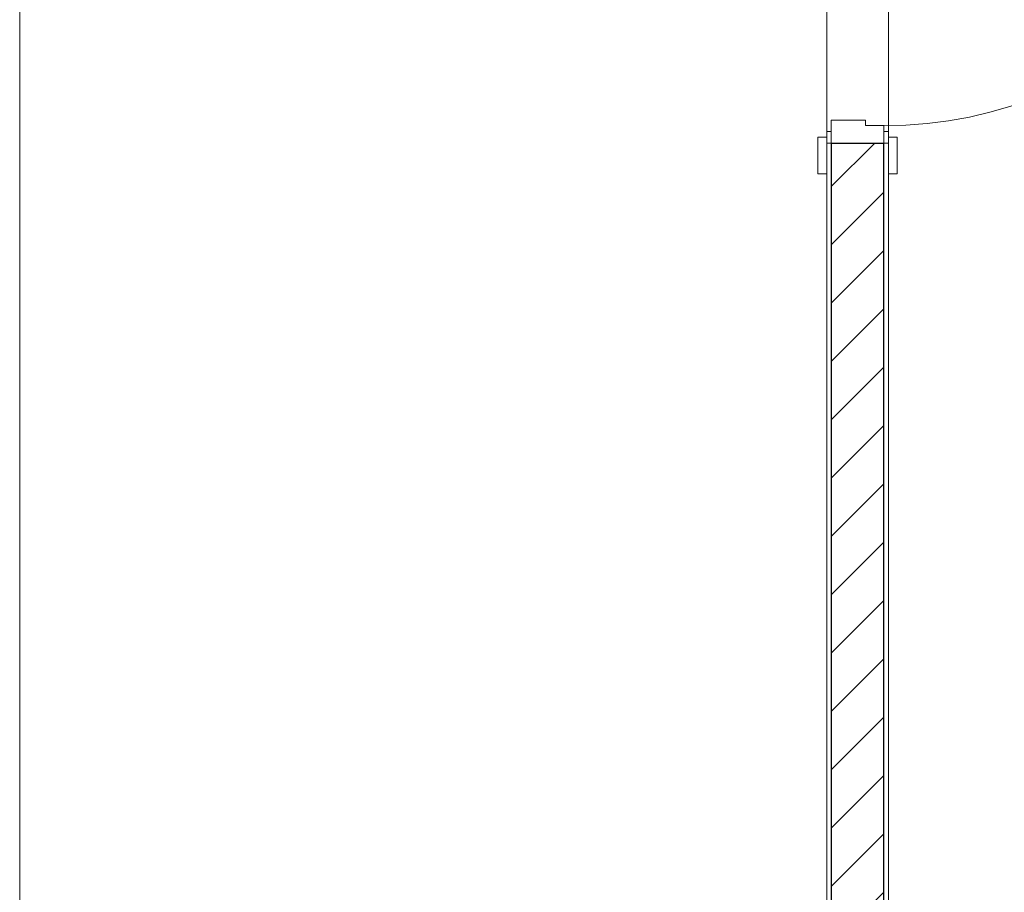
# Model space of a CAD drawing. Header units: millimetres. Extents: x -52968 to 399385, y -141133 to 110561.
# Tile 114 of 146: x 86575 to 88723, y -116333 to -114428. Entities that reach past the tile are written whole.
import ezdxf

# ---------------------------------------------------------------- set-up
doc = ezdxf.new("R2010")
doc.units = ezdxf.units.MM
doc.layers.add('_xref', color=250, linetype='Continuous')
for name, color, linetype, lineweight in [('SIM-Wegliniec-21.07.2025-Parter$0$Nowe_A-Posadzki_Nr_pióra__89', 250, 'Continuous', 0), ('SIM-Wegliniec-21.07.2025-Parter$0$Nowe_A-Strefy-Parter_Nr_pióra__94', 250, 'Continuous', 0), ('SIM-Wegliniec-21.07.2025-Parter$0$Nowe_A-Ściany-Działowe', 250, 'Continuous', 0), ('SIM-Wegliniec-21.07.2025-Parter$0$Nowe_A-Ściany-Działowe_Nr_pióra__27', 250, 'Continuous', 0), ('SIM-Wegliniec-21.07.2025-Parter$0$Nowe_A-Ściany-Działowe_Nr_pióra__47', 250, 'Continuous', 0), ('SIM-Wegliniec-21.07.2025-Parter$0$Nowe_Drzwi Archicad_Nr_pióra__23', 250, 'Continuous', 0), ('SIM-Wegliniec-21.07.2025-Parter$0$Nowe_Drzwi Archicad_Nr_pióra__27', 250, 'Continuous', 0), ('SIM-Wegliniec-21.07.2025-Parter$0$Nowe_Drzwi Archicad_Nr_pióra__3', 250, 'Continuous', 0), ('SIM-Wegliniec-21.07.2025-Parter$0$Nowe_Drzwi Archicad_Nr_pióra__47', 250, 'Continuous', 0)]:
    doc.layers.add(name, color=color, linetype=linetype, lineweight=lineweight)
pattern_1 = [(0, (0, 0), (0, 86.60254), [0, -50]), (0, (25, 43.3), (0, 86.60254), [0, -50])]

# ---------------------------------------------------------------- blocks, each defined once
blk = doc.blocks.new('SIM-Wegliniec-21.07.2025-Parter')
at = {"layer": 'SIM-Wegliniec-21.07.2025-Parter$0$Nowe_A-Ściany-Działowe', "linetype": 'Continuous', "lineweight": 0, "true_color": 0x000000}
h = blk.add_hatch(dxfattribs=at)
h.set_pattern_fill('Tynk', color=18, style=0, pattern_type=2)
h.set_pattern_definition(pattern_1)
h.paths.add_polyline_path([(88335.1, -116907.6), (88345.1, -116907.6), (88345.1, -114697.7), (88335.1, -114697.7)])
at = {"layer": 'SIM-Wegliniec-21.07.2025-Parter$0$Nowe_A-Ściany-Działowe', "linetype": 'Continuous', "lineweight": 0}
h = blk.add_hatch(dxfattribs=at)
h.set_pattern_fill('Bloczki_ceramiczne', color=256, style=0, pattern_type=2)
h.set_pattern_definition([(45, (0, 0), (-63.63961, 63.63961), [])])
h.paths.add_polyline_path([(88345.1, -116907.6), (88460.1, -116907.6), (88460.1, -114697.7), (88345.1, -114697.7)])
at = {"layer": 'SIM-Wegliniec-21.07.2025-Parter$0$Nowe_A-Ściany-Działowe', "linetype": 'Continuous', "lineweight": 0, "true_color": 0x000000}
h = blk.add_hatch(dxfattribs=at)
h.set_pattern_fill('Tynk', color=18, style=0, pattern_type=2)
h.set_pattern_definition(pattern_1)
h.paths.add_polyline_path([(88460.1, -114697.7), (88460.1, -116907.6), (88470.1, -116907.6), (88470.1, -114697.7)])
at = {"layer": 'SIM-Wegliniec-21.07.2025-Parter$0$Nowe_A-Posadzki_Nr_pióra__89', "linetype": 'Continuous', "lineweight": 13, "flags": 128}
blk.add_lwpolyline([(86575, -112387.6), (86575, -116917.6), (90780.1, -116917.6), (90780.1, -108617.6), (88460.1, -108617.6), (88460.1, -110552.6), (86575, -110552.6)], close=True, dxfattribs=at)
at = {"layer": 'SIM-Wegliniec-21.07.2025-Parter$0$Nowe_A-Strefy-Parter_Nr_pióra__94', "linetype": 'Continuous', "lineweight": 13, "flags": 128}
for points in [[(84140.1, -112397.7), (84140.1, -116907.6), (88335.1, -116907.6), (88335.1, -110562.6), (86700, -110562.6), (86700, -112997.6), (86565, -112997.6), (86565, -112397.6), (85600.1, -112397.6)], [(88470.1, -116932.1), (90770.1, -116907.6), (90770.1, -112997.7), (88470.1, -112997.7)]]:
    blk.add_lwpolyline(points, close=True, dxfattribs=at)
at = {"layer": 'SIM-Wegliniec-21.07.2025-Parter$0$Nowe_A-Ściany-Działowe_Nr_pióra__27', "linetype": 'Continuous', "lineweight": 25}
for p, q in [((88345.1, -114697.7), (88345.1, -116907.6)), ((88345.1, -114697.7), (88460.1, -114697.7)), ((88460.1, -116907.6), (88460.1, -114697.7))]:
    blk.add_line(p, q, dxfattribs=at)
at = {"layer": 'SIM-Wegliniec-21.07.2025-Parter$0$Nowe_A-Ściany-Działowe_Nr_pióra__47', "linetype": 'Continuous', "lineweight": 15}
for p, q in [((88335.1, -114697.7), (88335.1, -114764.7)), ((88335.1, -114697.7), (88345.1, -114697.7)), ((88335.1, -114697.7), (88345.1, -114697.7)), ((88460.1, -114697.7), (88470.1, -114697.7)), ((88470.1, -114697.7), (88470.1, -114764.7))]:
    blk.add_line(p, q, dxfattribs=at)
at = {"layer": 'SIM-Wegliniec-21.07.2025-Parter$0$Nowe_A-Ściany-Działowe_Nr_pióra__47', "linetype": 'Continuous', "lineweight": 15, "flags": 128}
for points in [[(88335.1, -114697.7), (88335.1, -116907.6)], [(88470.1, -116907.6), (88470.1, -114697.7)]]:
    blk.add_lwpolyline(points, dxfattribs=at)
at = {"layer": 'SIM-Wegliniec-21.07.2025-Parter$0$Nowe_Drzwi Archicad_Nr_pióra__23', "linetype": 'Continuous', "lineweight": 15}
for p, q in [((88345.1, -114647.7), (88420.1, -114647.7)), ((88345.1, -114697.7), (88345.1, -114647.7)), ((88420.1, -114647.7), (88420.1, -114659.7)), ((88420.1, -114659.7), (88460.1, -114659.7)), ((88460.1, -114659.7), (88460.1, -114697.7)), ((88460.1, -114697.7), (88345.1, -114697.7))]:
    blk.add_line(p, q, dxfattribs=at)
at = {"layer": 'SIM-Wegliniec-21.07.2025-Parter$0$Nowe_Drzwi Archicad_Nr_pióra__27', "linetype": 'Continuous', "lineweight": 25}
blk.add_line((88345.1, -114697.7), (88460.1, -114697.7), dxfattribs=at)
blk.add_line((88345.1, -114697.7), (88460.1, -114697.7), dxfattribs=at)
at = {"layer": 'SIM-Wegliniec-21.07.2025-Parter$0$Nowe_Drzwi Archicad_Nr_pióra__3', "linetype": 'Continuous', "lineweight": 13}
for p, q in [((88335.1, -114672.7), (88345.1, -114672.7)), ((88335.1, -114697.7), (88335.1, -114672.7)), ((88345.1, -114672.7), (88345.1, -114697.7)), ((88460.1, -114672.7), (88470.1, -114672.7)), ((88460.1, -114697.7), (88460.1, -114672.7)), ((88470.1, -114672.7), (88470.1, -114697.7)), ((88316.1, -114764.7), (88316.1, -114684.7)), ((88316.1, -114684.7), (88335.1, -114684.7)), ((88335.1, -114684.7), (88335.1, -114764.7)), ((88470.1, -114764.7), (88470.1, -114684.7)), ((88470.1, -114684.7), (88489.1, -114684.7)), ((88489.1, -114684.7), (88489.1, -114764.7)), ((88345.1, -114697.7), (88335.1, -114697.7)), ((88470.1, -114697.7), (88460.1, -114697.7)), ((88335.1, -114764.7), (88316.1, -114764.7)), ((88489.1, -114764.7), (88470.1, -114764.7))]:
    blk.add_line(p, q, dxfattribs=at)
blk.add_arc((88460.1, -113735.7), 924, 270, 0, dxfattribs=at)
at = {"layer": 'SIM-Wegliniec-21.07.2025-Parter$0$Nowe_Drzwi Archicad_Nr_pióra__47', "linetype": 'Continuous', "lineweight": 15}
for p, q in [((88335.1, -114697.7), (88345.1, -114697.7)), ((88335.1, -114697.7), (88345.1, -114697.7)), ((88335.1, -114697.7), (88345.1, -114697.7)), ((88335.1, -114697.7), (88335.1, -114764.7)), ((88335.1, -114697.7), (88335.1, -114764.7)), ((88460.1, -114697.7), (88470.1, -114697.7)), ((88460.1, -114697.7), (88470.1, -114697.7)), ((88470.1, -114697.7), (88470.1, -114764.7)), ((88470.1, -114697.7), (88470.1, -114764.7))]:
    blk.add_line(p, q, dxfattribs=at)

msp = doc.modelspace()

# ---------------------------------------------------------------- block references
at = {"layer": '_xref'}
msp.add_blockref('SIM-Wegliniec-21.07.2025-Parter', (0, 0), dxfattribs=at)

doc.saveas('drawing.dxf')
